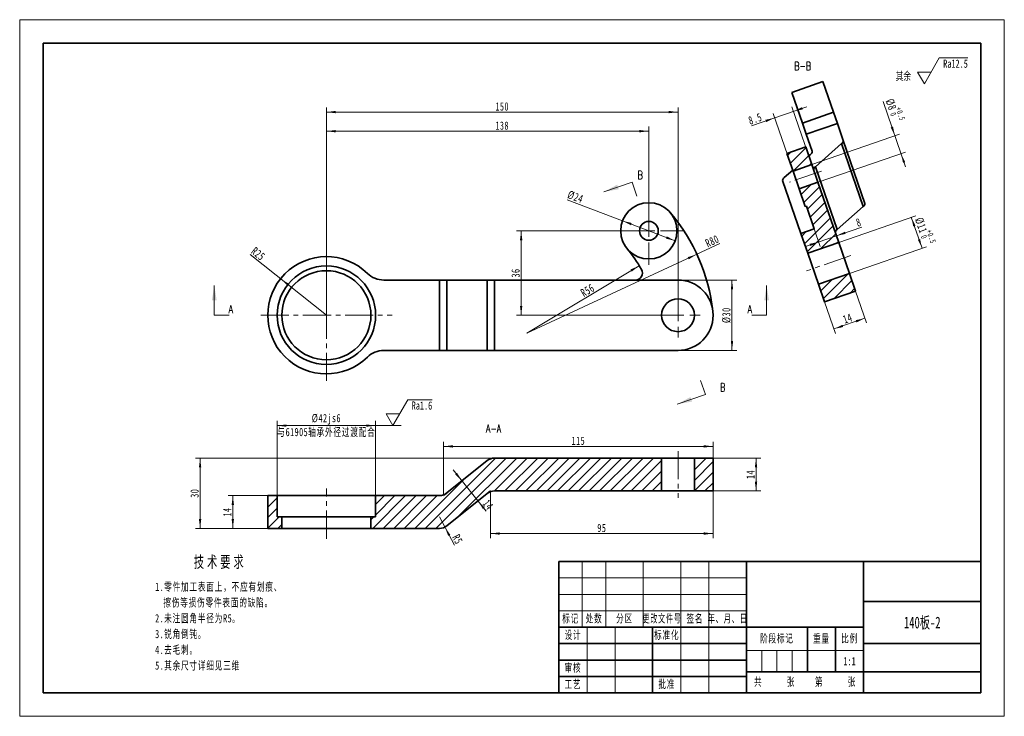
# Model space of a CAD drawing. Header units: millimetres. Extents: x -210 to 210, y -148 to 148.
import ezdxf
from ezdxf.enums import TextEntityAlignment as Align

# ---------------------------------------------------------------- set-up
doc = ezdxf.new("R2010")
doc.units = ezdxf.units.MM
doc.set_wipeout_variables(frame=1)
doc.linetypes.add('点画线', pattern=[18, 12, -2, 2, -2])
doc.layers.get('0').update_dxf_attribs({"lineweight": 35})
for name, color, linetype, lineweight in [('10', 7, 'Continuous', 18), ('中心线层', 1, '点画线', 18), ('剖面线层', 4, 'Continuous', 18), ('尺寸线层', 3, 'Continuous', 18), ('粗实线层', 7, 'Continuous', 35), ('细实线层', 7, 'Continuous', 18)]:
    doc.layers.add(name, color=color, linetype=linetype, lineweight=lineweight)
doc.styles.add('SLDTEXTSTYLE1', font='txt.shx', dxfattribs={"width": 0.7, "bigfont": 'gbcbig.shx'})
doc.styles.add('TitleStyle', font='txt', dxfattribs={"width": 0.667})
doc.styles.add('标准', font='txt', dxfattribs={"width": 0.667})
doc.dimstyles.new('GB_尺寸', dxfattribs={"dimtxt": 3.5, "dimasz": 4, "dimexe": 2, "dimexo": 0, "dimtad": 1, "dimdsep": 46, "dimtxsty": '标准', "dimblk": '_CAXARROW', "dimcen": 0, "dimdle": 6, "dimazin": 2, "dimtfac": 0.707107, "dimtdec": 3, "dimtmove": 2, "dimatfit": 3, "dimfxl": 0, "dimfrac": 2, "dimtolj": 1, "dimtzin": 0, "dimarcsym": 0})

# ---------------------------------------------------------------- blocks, each defined once
blk = doc.blocks.new('$CAXA_FRAME_13B17AC1$')
at = {"layer": '粗实线层'}
for p, q in [((-200, 138.5), (-200, -138.5)), ((200, 138.5), (-200, 138.5)), ((200, -138.5), (200, 138.5)), ((-200, -138.5), (200, -138.5))]:
    blk.add_line(p, q, dxfattribs=at)
at = {"layer": '细实线层'}
for p, q in [((210, 148.5), (-210, 148.5)), ((-210, 148.5), (-210, -148.5)), ((210, -148.5), (210, 148.5)), ((-210, -148.5), (210, -148.5))]:
    blk.add_line(p, q, dxfattribs=at)
blk = doc.blocks.new('$CAXA_TITLE_151E506F$')
at = {"layer": '粗实线层'}
for p, q in [((0, 56), (-180, 56)), ((-180, 56), (-180, 0)), ((-100, 56), (-100, 0)), ((-50, 56), (-50, 0)), ((0, 0), (0, 56)), ((0, 39), (-50, 39)), ((-50, 28), (-180, 28)), ((-140, 28), (-140, 0)), ((-74, 28), (-74, 9)), ((-62, 28), (-62, 9)), ((-100, 21), (-180, 21)), ((0, 21), (-50, 21)), ((-100, 14), (-180, 14)), ((0, 9), (-100, 9)), ((-100, 7), (-180, 7)), ((0, 0), (-180, 0))]:
    blk.add_line(p, q, dxfattribs=at)
at = {"layer": '细实线层'}
for p, q in [((-170, 56), (-170, 28)), ((-160, 56), (-160, 28)), ((-144, 56), (-144, 28)), ((-128, 56), (-128, 0)), ((-116, 56), (-116, 0)), ((-100, 49), (-180, 49)), ((-100, 42), (-180, 42)), ((-100, 35), (-180, 35)), ((-168, 28), (-168, 0)), ((-156, 28), (-156, 0)), ((-50, 18), (-100, 18)), ((-93.5, 18), (-93.5, 9)), ((-87, 18), (-87, 9)), ((-80.5, 18), (-80.5, 9))]:
    blk.add_line(p, q, dxfattribs=at)
at = {"layer": '尺寸线层', "char_height": 3.5, "attachment_point": 5, "line_spacing_factor": 1.369753, "style": '标准'}
for s, insert, width in [('\\T1.1;标记', (-175, 31.5), 18), ('\\T1.1;处数', (-165, 31.5), 18), ('\\T1.1;分区', (-152, 31.5), 30), ('\\T1.1;{\\W0.618357;更改文件号}', (-136, 31.5), 30), ('\\T1.1;签名', (-122, 31.5), 22), ('\\T1.1;{\\W0.634692;年、月、日}', (-108, 31.5), 30), ('\\T1.1;设计', (-174, 24.5), 22), ('\\T1.1;标准化', (-134, 24.5), 22), ('\\T1.1;阶段标记', (-87, 23), 50), ('\\T1.1;重量', (-68, 23), 22), ('\\T1.1;比例', (-56, 23), 22), ('\\T1.1;审核', (-174, 10.5), 22), ('\\T1.1;工艺', (-174, 3.5), 22), ('\\T1.1;批准', (-134, 3.5), 22), ('\\T1.1;共', (-95, 4.5), 8), ('\\T1.1;张', (-81, 4.5), 8), ('\\T1.1;第', (-69, 4.5), 8), ('\\T1.1;张', (-55, 4.5), 8)]:
    blk.add_mtext(s, dxfattribs=dict(at, insert=insert, width=width))
at = {"layer": '尺寸线层', "style": '标准'}
for tag, height, width, p in [('标记C', 3.54, 0.667, (-175, 52.5)), ('处数C', 3.54, 0.667, (-165, 52.5)), ('分区C', 3.54, 0.667, (-152, 52.5)), ('更改文件号C', 3.54, 0.512156, (-136, 52.5)), ('更改签名C', 3.54, 0.459969, (-122, 52.5)), ('更改日期C', 3.54, 0.62723, (-108, 52.5)), ('单位名称', 5.05, 0.667, (-25, 47.5)), ('标记B', 3.54, 0.667, (-175, 45.5)), ('处数B', 3.54, 0.667, (-165, 45.5)), ('分区B', 3.54, 0.667, (-152, 45.5)), ('更改文件号B', 3.54, 0.512156, (-136, 45.5)), ('更改签名B', 3.54, 0.459969, (-122, 45.5)), ('更改日期B', 3.54, 0.62723, (-108, 45.5)), ('材料名称', 5.05, 0.667, (-75, 42)), ('标记A', 3.54, 0.667, (-175, 38.5)), ('处数A', 3.54, 0.667, (-165, 38.5)), ('分区A', 3.54, 0.667, (-152, 38.5)), ('更改文件号A', 3.54, 0.512156, (-136, 38.5)), ('更改签名A', 3.54, 0.459969, (-122, 38.5)), ('更改日期A', 3.54, 0.62723, (-108, 38.5)), ('图纸名称', 5.05, 0.667, (-25, 30)), ('设计', 3.54, 0.667, (-162, 24.5)), ('设计日期', 3.54, 0.667, (-148, 24.5)), ('标准化', 3.54, 0.667, (-122, 24.5)), ('标准化日期', 3.54, 0.569556, (-108, 24.5)), ('图纸编号', 5.05, 0.667, (-25, 15)), ('审核', 3.54, 0.667, (-162, 10.5)), ('审核日期', 3.54, 0.667, (-148, 10.5)), ('阶段标记S', 3.54, 0.229984, (-96.75, 13.5)), ('阶段标记A', 3.54, 0.229984, (-90.25, 13.5)), ('阶段标记B', 3.54, 0.229984, (-83.75, 13.5)), ('阶段标记C', 3.54, 0.229984, (-77.25, 13.5)), ('重量', 3.54, 0.667, (-68, 13.5)), ('图纸比例', 3.54, 0.524733, (-56, 13.5)), ('工艺', 3.54, 0.667, (-162, 3.5)), ('工艺日期', 3.54, 0.667, (-148, 3.5)), ('批准', 3.54, 0.667, (-122, 3.5)), ('批准日期', 3.54, 0.667, (-108, 3.5)), ('页数', 3.54, 0.667, (-88, 4.5)), ('页码', 3.54, 0.667, (-62, 4.5)), ('投影符号', 3.54, 0.667, (-25, 4.5))]:
    blk.add_attdef(tag, text='', height=height, dxfattribs=dict(at, width=width)).set_placement(p, align=Align.MIDDLE_CENTER)
blk = doc.blocks.new('*X4')
at = {"layer": '尺寸线层', "color": 0, "linetype": 'ByBlock', "lineweight": -2, "line_spacing_factor": 1.15057}
for s, insert, char_height, width, attachment_point, style in [('\\T1.3;技术要求', (27.79, 0), 5, 114.1797, 2, 'TitleStyle'), ('\\T1.1;\\pxi-1,l1;1.零件加工表面上，不应有划痕、擦伤等损伤零件表面的缺陷。\\P2.未注圆角半径为R5。\\P3.锐角倒钝。\\P4.去毛刺。\\P5.其余尺寸详细见三维\\P', (0, -11.39), 3.5, 57.0899, 1, '标准')]:
    blk.add_mtext(s, dxfattribs=dict(at, insert=insert, char_height=char_height, width=width, attachment_point=attachment_point, style=style))
blk = doc.blocks.new('SW_CENTERMARKSYMBOL_0_10')
at = {"layer": '10', "color": 0}
for p, q in [((0, 5), (0, 9.5)), ((-5, 0), (-9.5, 0)), ((0, 0), (-2.5, 0)), ((0, 0), (0, 2.5)), ((0, 0), (0, -2.5)), ((0, 0), (2.5, 0)), ((5, 0), (9.5, 0)), ((0, -5), (0, -9.5))]:
    blk.add_line(p, q, dxfattribs=at)
blk = doc.blocks.new('SW_CENTERMARKSYMBOL_3')
at = {"layer": '10', "color": 0}
for p, q in [((0, 5), (0, 14.5)), ((-5, 0), (-14.5, 0)), ((0, 0), (-2.5, 0)), ((0, 0), (0, 2.5)), ((0, 0), (0, -2.5)), ((0, 0), (2.5, 0)), ((5, 0), (14.5, 0)), ((0, -5), (0, -14.5))]:
    blk.add_line(p, q, dxfattribs=at)
blk = doc.blocks.new('*X7')
at = {"layer": '尺寸线层', "linetype": 'Continuous'}
for points in [[(104.1, -38.41), (103.6, -42.41), (104.6, -42.41)], [(104.1, -52.41), (103.6, -48.41), (104.6, -48.41)]]:
    blk.add_hatch(color=0, dxfattribs=at).paths.add_polyline_path(points, flags=0)
at = {"layer": '尺寸线层', "color": 0, "linetype": 'Continuous'}
for p, q in [((85.81, -38.41), (106.1, -38.41)), ((104.1, -52.41), (104.1, -38.41)), ((85.81, -52.41), (106.1, -52.41))]:
    blk.add_line(p, q, dxfattribs=at)
at = {"layer": '尺寸线层', "color": 0, "insert": (101.73, -45.41), "char_height": 3.5, "width": 7, "attachment_point": 5, "rotation": 90, "line_spacing_factor": 1.15057, "style": '标准'}
blk.add_mtext('\\T1.1;14', dxfattribs=at)
blk = doc.blocks.new('_CAXARROW')
blk.add_hatch(color=0).paths.add_polyline_path([(0, 0), (-1, 0.125), (-1, -0.125)], flags=0)
blk = doc.blocks.new('*X8')
at = {"layer": '尺寸线层', "linetype": 'Continuous'}
for points in [[(-21.35, -48.14), (-23.46, -44.7), (-24.24, -45.33)], [(-14.52, -56.67), (-11.63, -59.49), (-12.41, -60.11)]]:
    blk.add_hatch(color=0, dxfattribs=at).paths.add_polyline_path(points, flags=0)
at = {"layer": '尺寸线层', "color": 0, "linetype": 'Continuous'}
for p, q in [((-25.1, -43.45), (-11.09, -60.97)), ((-24.43, -50.6), (-19.79, -46.89)), ((-15.94, -57.81), (-12.96, -55.42))]:
    blk.add_line(p, q, dxfattribs=at)
at = {"layer": '尺寸线层', "color": 0, "insert": (-10.18, -58.31), "char_height": 3.5, "width": 7, "attachment_point": 5, "rotation": 308.6598, "line_spacing_factor": 1.15057, "style": '标准'}
blk.add_mtext('\\T1.1;14', dxfattribs=at)
blk = doc.blocks.new('*X9')
at = {"layer": '尺寸线层', "linetype": 'Continuous'}
for points in [[(-119.09, -54.41), (-119.59, -58.41), (-118.59, -58.41)], [(-119.09, -68.41), (-119.59, -64.41), (-118.59, -64.41)]]:
    blk.add_hatch(color=0, dxfattribs=at).paths.add_polyline_path(points, flags=0)
at = {"layer": '尺寸线层', "color": 0, "linetype": 'Continuous'}
for p, q in [((-104.19, -54.41), (-121.09, -54.41)), ((-119.09, -68.41), (-119.09, -54.41)), ((-104.19, -68.41), (-121.09, -68.41))]:
    blk.add_line(p, q, dxfattribs=at)
at = {"layer": '尺寸线层', "color": 0, "insert": (-121.46, -61.41), "char_height": 3.5, "width": 7, "attachment_point": 5, "rotation": 90, "line_spacing_factor": 1.15057, "style": '标准'}
blk.add_mtext('\\T1.1;14', dxfattribs=at)
blk = doc.blocks.new('*X10')
at = {"layer": '尺寸线层', "linetype": 'Continuous'}
blk.add_hatch(color=0, dxfattribs=at).paths.add_polyline_path([(-98.73, 38.08), (-95.29, 35.97), (-95.92, 35.19)], flags=0)
at = {"layer": '尺寸线层', "color": 0, "linetype": 'Continuous'}
blk.add_line((-111.69, 48.41), (-79.19, 22.49), dxfattribs=at)
at = {"layer": '尺寸线层', "color": 0, "linetype": 'Continuous', "insert": (-108.25, 48.68), "char_height": 3.5, "width": 9.4541, "attachment_point": 5, "rotation": 321.433, "line_spacing_factor": 1.15057, "style": '标准'}
blk.add_mtext('\\T1.1;R25', dxfattribs=at)
blk = doc.blocks.new('*X11')
at = {"layer": '尺寸线层', "linetype": 'Continuous'}
for points in [[(93.84, 37.49), (94.34, 33.49), (93.34, 33.49)], [(93.84, 7.49), (94.34, 11.49), (93.34, 11.49)]]:
    blk.add_hatch(color=0, dxfattribs=at).paths.add_polyline_path(points, flags=0)
at = {"layer": '尺寸线层', "color": 0, "linetype": 'Continuous'}
for p, q in [((70.81, 37.49), (95.84, 37.49)), ((93.84, 37.49), (93.84, 7.49)), ((70.81, 7.49), (95.84, 7.49))]:
    blk.add_line(p, q, dxfattribs=at)
at = {"layer": '尺寸线层', "color": 0, "insert": (91.48, 22.49), "char_height": 3.5, "width": 11.7255, "attachment_point": 5, "rotation": 90, "line_spacing_factor": 1.15057, "style": '标准'}
blk.add_mtext('\\T1.1;%%C30', dxfattribs=at)
blk = doc.blocks.new('*X12')
at = {"layer": '尺寸线层', "linetype": 'Continuous'}
for points in [[(-100.19, -24.56), (-96.19, -24.06), (-96.19, -25.06)], [(-58.19, -24.56), (-62.19, -24.06), (-62.19, -25.06)]]:
    blk.add_hatch(color=0, dxfattribs=at).paths.add_polyline_path(points, flags=0)
at = {"layer": '尺寸线层', "color": 0, "linetype": 'Continuous'}
for p, q in [((-100.19, -54.41), (-100.19, -22.56)), ((-100.19, -24.56), (-58.19, -24.56)), ((-58.19, -54.41), (-58.19, -22.56))]:
    blk.add_line(p, q, dxfattribs=at)
at = {"layer": '尺寸线层', "color": 0, "char_height": 3.5, "attachment_point": 5, "line_spacing_factor": 1.15057, "style": '标准'}
for s, insert, width in [('\\T1.1;%%C42js6', (-79.19, -21.88), 22.1841), ('\\T1.1;与61905轴承外径过渡配合', (-79.19, -27.5), 77.6417)]:
    blk.add_mtext(s, dxfattribs=dict(at, insert=insert, width=width))
blk = doc.blocks.new('*X13')
at = {"layer": '尺寸线层', "linetype": 'Continuous'}
for points in [[(-9.19, -70.58), (-5.19, -70.08), (-5.19, -71.08)], [(85.81, -70.58), (81.81, -70.08), (81.81, -71.08)]]:
    blk.add_hatch(color=0, dxfattribs=at).paths.add_polyline_path(points, flags=0)
at = {"layer": '尺寸线层', "color": 0, "linetype": 'Continuous'}
for p, q in [((-9.19, -52.41), (-9.19, -72.58)), ((85.81, -52.41), (85.81, -72.58)), ((-9.19, -70.58), (85.81, -70.58))]:
    blk.add_line(p, q, dxfattribs=at)
at = {"layer": '尺寸线层', "color": 0, "insert": (38.31, -68.23), "char_height": 3.5, "width": 7, "attachment_point": 5, "line_spacing_factor": 1.15057, "style": '标准'}
blk.add_mtext('\\T1.1;95', dxfattribs=at)
blk = doc.blocks.new('*X14')
at = {"layer": '尺寸线层', "linetype": 'Continuous'}
for points in [[(-29.19, -33.42), (-25.19, -33.92), (-25.19, -32.92)], [(85.81, -33.42), (81.81, -33.92), (81.81, -32.92)]]:
    blk.add_hatch(color=0, dxfattribs=at).paths.add_polyline_path(points, flags=0)
at = {"layer": '尺寸线层', "color": 0, "linetype": 'Continuous'}
for p, q in [((-29.19, -54.41), (-29.19, -31.42)), ((85.81, -33.42), (-29.19, -33.42)), ((85.81, -38.41), (85.81, -31.42))]:
    blk.add_line(p, q, dxfattribs=at)
at = {"layer": '尺寸线层', "color": 0, "insert": (28.31, -31.05), "char_height": 3.5, "width": 9.0755, "attachment_point": 5, "line_spacing_factor": 1.15057, "style": '标准'}
blk.add_mtext('\\T1.1;115', dxfattribs=at)
blk = doc.blocks.new('*X15')
at = {"layer": '尺寸线层', "linetype": 'Continuous'}
blk.add_hatch(color=0, dxfattribs=at).paths.add_polyline_path([(-28.62, -67.84), (-27.2, -71.61), (-26.31, -71.14)], flags=0)
at = {"layer": '尺寸线层', "color": 0, "linetype": 'Continuous'}
blk.add_line((-24.57, -75.53), (-30.94, -63.41), dxfattribs=at)
at = {"layer": '尺寸线层', "color": 0, "linetype": 'Continuous', "insert": (-23.25, -73.03), "char_height": 3.5, "width": 7, "attachment_point": 5, "rotation": 297.7079, "line_spacing_factor": 1.15057, "style": '标准'}
blk.add_mtext('\\T1.1;R5', dxfattribs=at)
blk = doc.blocks.new('*X16')
at = {"layer": '尺寸线层', "linetype": 'Continuous'}
for points in [[(-133.04, -38.41), (-133.54, -42.41), (-132.54, -42.41)], [(-133.04, -68.41), (-133.54, -64.41), (-132.54, -64.41)]]:
    blk.add_hatch(color=0, dxfattribs=at).paths.add_polyline_path(points, flags=0)
at = {"layer": '尺寸线层', "color": 0, "linetype": 'Continuous'}
for p, q in [((85.81, -38.41), (-135.04, -38.41)), ((-133.04, -68.41), (-133.04, -38.41)), ((-30.94, -68.41), (-135.04, -68.41))]:
    blk.add_line(p, q, dxfattribs=at)
at = {"layer": '尺寸线层', "color": 0, "insert": (-135.39, -53.41), "char_height": 3.5, "width": 7, "attachment_point": 5, "rotation": 90, "line_spacing_factor": 1.15057, "style": '标准'}
blk.add_mtext('\\T1.1;30', dxfattribs=at)
blk = doc.blocks.new('*X17')
at = {"layer": '尺寸线层', "linetype": 'Continuous'}
blk.add_hatch(color=0, dxfattribs=at).paths.add_polyline_path([(78.83, 48.49), (75.42, 46.35), (75, 47.26)], flags=0)
at = {"layer": '尺寸线层', "color": 0, "linetype": 'Continuous'}
blk.add_line((88.68, 53.06), (6.27, 14.81), dxfattribs=at)
at = {"layer": '尺寸线层', "color": 0, "linetype": 'Continuous', "insert": (85.39, 54.13), "char_height": 3.5, "width": 9.6812, "attachment_point": 5, "rotation": 24.8974, "line_spacing_factor": 1.15057, "style": '标准'}
blk.add_mtext('\\T1.1;R80', dxfattribs=at)
blk = doc.blocks.new('*X18')
at = {"layer": '尺寸线层', "linetype": 'Continuous'}
blk.add_hatch(color=0, dxfattribs=at).paths.add_polyline_path([(54.29, 43.62), (51.12, 41.13), (50.6, 41.99)], flags=0)
at = {"layer": '尺寸线层', "color": 0, "linetype": 'Continuous'}
blk.add_line((54.29, 43.62), (6.27, 14.81), dxfattribs=at)
at = {"layer": '尺寸线层', "color": 0, "linetype": 'Continuous', "insert": (32.24, 33.13), "char_height": 3.5, "width": 9.4793, "attachment_point": 5, "rotation": 30.9639, "line_spacing_factor": 1.15057, "style": '标准'}
blk.add_mtext('\\T1.1;R56', dxfattribs=at)
blk = doc.blocks.new('*X19')
at = {"layer": '尺寸线层', "linetype": 'Continuous'}
for points in [[(47.17, 62.76), (51.08, 61.81), (50.73, 60.87)], [(69.6, 54.22), (66.04, 56.11), (65.68, 55.18)]]:
    blk.add_hatch(color=0, dxfattribs=at).paths.add_polyline_path(points, flags=0)
at = {"layer": '尺寸线层', "color": 0, "linetype": 'Continuous'}
blk.add_line((23.59, 71.74), (69.6, 54.22), dxfattribs=at)
at = {"layer": '尺寸线层', "color": 0, "insert": (27.05, 72.94), "char_height": 3.5, "width": 11.5236, "attachment_point": 5, "rotation": 339.1543, "line_spacing_factor": 1.15057, "style": '标准'}
blk.add_mtext('\\T1.1;%%C24', dxfattribs=at)
blk = doc.blocks.new('*X20')
at = {"layer": '尺寸线层', "linetype": 'Continuous'}
for points in [[(3.91, 58.49), (4.41, 54.49), (3.41, 54.49)], [(3.91, 22.49), (4.41, 26.49), (3.41, 26.49)]]:
    blk.add_hatch(color=0, dxfattribs=at).paths.add_polyline_path(points, flags=0)
at = {"layer": '尺寸线层', "color": 0, "linetype": 'Continuous'}
for p, q in [((58.38, 58.49), (1.91, 58.49)), ((3.91, 58.49), (3.91, 22.49)), ((70.81, 22.49), (1.91, 22.49))]:
    blk.add_line(p, q, dxfattribs=at)
at = {"layer": '尺寸线层', "color": 0, "insert": (1.55, 40.49), "char_height": 3.5, "width": 7, "attachment_point": 5, "rotation": 90, "line_spacing_factor": 1.15057, "style": '标准'}
blk.add_mtext('\\T1.1;36', dxfattribs=at)
blk = doc.blocks.new('*X22')
at = {"layer": '尺寸线层', "color": 0, "char_height": 3.5, "attachment_point": 1, "rotation": 289.0515, "line_spacing_factor": 1.15057, "style": '标准'}
for s, insert, width in [('\\T1.1;%%C8', (162.64, 115.21), 38.792), ('\\T1.1;{\\H0.707107x;+0.5}', (165.94, 111.58), 19.6447), ('\\T1.1;{\\H0.707107x;0}', (163.61, 109.26), 19.6447)]:
    blk.add_mtext(s, dxfattribs=dict(at, insert=insert, width=width))
blk = doc.blocks.new('*X21')
at = {"layer": '尺寸线层', "linetype": 'Continuous'}
for points in [[(163.35, 98.97), (161.57, 102.59), (162.52, 102.92)], [(165.96, 91.41), (166.8, 87.47), (167.74, 87.79)]]:
    blk.add_hatch(color=0, dxfattribs=at).paths.add_polyline_path(points, flags=0)
at = {"layer": '尺寸线层', "color": 0, "linetype": 'Continuous'}
for p, q in [((167.92, 85.74), (158.3, 113.6)), ((127.92, 86.74), (165.24, 99.63)), ((130.53, 79.17), (167.85, 92.06))]:
    blk.add_line(p, q, dxfattribs=at)
at = {"layer": '尺寸线层', "color": 0}
blk.add_blockref('*X22', (0, 0), dxfattribs=at)
blk = doc.blocks.new('*X24')
at = {"layer": '尺寸线层', "color": 0, "char_height": 3.5, "attachment_point": 1, "rotation": 289.0515, "line_spacing_factor": 1.15057, "style": '标准'}
for s, insert, width in [('\\T1.1;%%C11', (175.13, 64.59), 45.8989), ('\\T1.1;{\\H0.707107x;0}', (176.68, 56.95), 19.6447), ('\\T1.1;{\\H0.707107x;+0.5}', (179.01, 59.27), 19.6447)]:
    blk.add_mtext(s, dxfattribs=dict(at, insert=insert, width=width))
blk = doc.blocks.new('*X23')
at = {"layer": '尺寸线层', "linetype": 'Continuous'}
for points in [[(170.34, 64.27), (172.12, 60.65), (171.18, 60.32)], [(174.91, 51.04), (174.08, 54.98), (173.14, 54.65)]]:
    blk.add_hatch(color=0, dxfattribs=at).paths.add_polyline_path(points, flags=0)
at = {"layer": '尺寸线层', "color": 0, "linetype": 'Continuous'}
for p, q in [((139.37, 53.57), (172.23, 64.92)), ((170.34, 64.27), (174.91, 51.04)), ((143.94, 40.34), (176.8, 51.69))]:
    blk.add_line(p, q, dxfattribs=at)
at = {"layer": '尺寸线层', "color": 0}
blk.add_blockref('*X24', (0, 0), dxfattribs=at)
blk = doc.blocks.new('*X25')
at = {"layer": '尺寸线层', "linetype": 'Continuous'}
for points in [[(120.08, 109.42), (123.7, 111.2), (124.03, 110.25)], [(112.05, 106.65), (108.11, 105.81), (108.43, 104.87)]]:
    blk.add_hatch(color=0, dxfattribs=at).paths.add_polyline_path(points, flags=0)
at = {"layer": '尺寸线层', "color": 0, "linetype": 'Continuous'}
for p, q in [((102.13, 103.22), (125.75, 111.38)), ((129.22, 82.96), (119.43, 111.31)), ((121.19, 80.18), (111.4, 108.54))]:
    blk.add_line(p, q, dxfattribs=at)
at = {"layer": '尺寸线层', "color": 0, "insert": (103.72, 106.26), "char_height": 3.5, "width": 9.1765, "attachment_point": 5, "rotation": 19.0515, "line_spacing_factor": 1.15057, "style": '标准'}
blk.add_mtext('\\T1.1;8.5', dxfattribs=at)
blk = doc.blocks.new('*X26')
at = {"layer": '尺寸线层', "linetype": 'Continuous'}
for points in [[(150.55, 21.21), (146.6, 20.38), (146.93, 19.43)], [(137.31, 16.64), (140.93, 18.42), (141.26, 17.47)]]:
    blk.add_hatch(color=0, dxfattribs=at).paths.add_polyline_path(points, flags=0)
at = {"layer": '尺寸线层', "color": 0, "linetype": 'Continuous'}
for p, q in [((146.55, 32.78), (151.2, 19.32)), ((133.32, 28.21), (137.96, 14.75)), ((137.31, 16.64), (150.55, 21.21))]:
    blk.add_line(p, q, dxfattribs=at)
at = {"layer": '尺寸线层', "color": 0, "insert": (143.16, 21.16), "char_height": 3.5, "width": 7, "attachment_point": 5, "rotation": 19.0515, "line_spacing_factor": 1.15057, "style": '标准'}
blk.add_mtext('\\T1.1;14', dxfattribs=at)
blk = doc.blocks.new('*X27')
at = {"layer": '尺寸线层', "linetype": 'Continuous'}
for points in [[(138.41, 56.36), (142.35, 57.2), (142.02, 58.14)], [(130.84, 53.75), (127.23, 51.97), (126.9, 52.92)]]:
    blk.add_hatch(color=0, dxfattribs=at).paths.add_polyline_path(points, flags=0)
at = {"layer": '尺寸线层', "color": 0, "linetype": 'Continuous'}
for p, q in [((149.24, 60.11), (125.17, 51.79)), ((128.91, 59.34), (131.5, 51.86)), ((136.48, 61.94), (139.06, 54.47))]:
    blk.add_line(p, q, dxfattribs=at)
at = {"layer": '尺寸线层', "color": 0, "insert": (147.85, 62.11), "char_height": 3.5, "width": 7, "attachment_point": 5, "rotation": 19.0515, "line_spacing_factor": 1.15057, "style": '标准'}
blk.add_mtext('\\T1.1;8', dxfattribs=at)
blk = doc.blocks.new('*X28')
at = {"layer": '尺寸线层', "linetype": 'Continuous'}
for points in [[(-79.19, 109.12), (-75.19, 109.62), (-75.19, 108.62)], [(70.81, 109.12), (66.81, 109.62), (66.81, 108.62)]]:
    blk.add_hatch(color=0, dxfattribs=at).paths.add_polyline_path(points, flags=0)
at = {"layer": '尺寸线层', "color": 0, "linetype": 'Continuous'}
for p, q in [((-79.19, 22.49), (-79.19, 111.12)), ((70.81, 22.49), (70.81, 111.12)), ((-79.19, 109.12), (70.81, 109.12))]:
    blk.add_line(p, q, dxfattribs=at)
at = {"layer": '尺寸线层', "color": 0, "insert": (-4.19, 111.48), "char_height": 3.5, "width": 9.3027, "attachment_point": 5, "line_spacing_factor": 1.15057, "style": '标准'}
blk.add_mtext('\\T1.1;150', dxfattribs=at)
blk = doc.blocks.new('*X29')
at = {"layer": '尺寸线层', "linetype": 'Continuous'}
for points in [[(-79.19, 100.96), (-75.19, 100.46), (-75.19, 101.46)], [(58.38, 100.96), (54.38, 100.46), (54.38, 101.46)]]:
    blk.add_hatch(color=0, dxfattribs=at).paths.add_polyline_path(points, flags=0)
at = {"layer": '尺寸线层', "color": 0, "linetype": 'Continuous'}
for p, q in [((-79.19, 22.49), (-79.19, 102.96)), ((58.38, 100.96), (-79.19, 100.96)), ((58.38, 58.49), (58.38, 102.96))]:
    blk.add_line(p, q, dxfattribs=at)
at = {"layer": '尺寸线层', "color": 0, "insert": (-4.19, 103.33), "char_height": 3.5, "width": 9.0755, "attachment_point": 5, "line_spacing_factor": 1.15057, "style": '标准'}
blk.add_mtext('\\T1.1;138', dxfattribs=at)
blk = doc.blocks.new('*X30')
at = {"layer": '尺寸线层', "color": 0, "linetype": 'Continuous'}
for p, q in [((0, 0), (6.35, 11)), ((6.35, 11), (16.77, 11)), ((0, 0), (-2.89, 5)), ((-2.89, 5), (2.89, 5))]:
    blk.add_line(p, q, dxfattribs=at)
at = {"layer": '尺寸线层', "color": 0, "linetype": 'Continuous', "lineweight": -2}
blk.add_line((-7.37, 0), (3.5, 0), dxfattribs=at)
at = {"layer": '尺寸线层', "color": 0, "style": '标准', "width": 0.667}
blk.add_text('Ra1.6', height=3.5, dxfattribs=at).set_placement((12.4, 8.56), align=Align.MIDDLE_CENTER)
blk = doc.blocks.new('*X31')
at = {"layer": '尺寸线层', "color": 0, "linetype": 'Continuous'}
for p, q in [((0, 0), (6.35, 11)), ((6.35, 11), (18.57, 11)), ((0, 0), (-2.89, 5)), ((-2.89, 5), (2.89, 5))]:
    blk.add_line(p, q, dxfattribs=at)
at = {"layer": '尺寸线层', "color": 0, "style": '标准', "width": 0.667}
blk.add_text('Ra12.5', height=3.5, dxfattribs=at).set_placement((13.3, 8.56), align=Align.MIDDLE_CENTER)
blk.add_text('其余', height=3.5, dxfattribs=at).set_placement((-5.69, 3.25), align=Align.MIDDLE_RIGHT)

msp = doc.modelspace()

# ---------------------------------------------------------------- hatches: boundary and pattern name
at = {"layer": '剖面线层'}
h = msp.add_hatch(dxfattribs=at)
h.set_pattern_fill('ANSI31', color=256, style=0, pattern_type=0)
h.paths.add_polyline_path([(119.883, 83.962), (127.917, 86.736), (125.306, 94.298), (117.271, 91.524)], flags=0)
h = msp.add_hatch(dxfattribs=at)
h.set_pattern_fill('ANSI31', color=256, style=0, pattern_type=0)
h.paths.add_polyline_path([(125.578, 69.001), (128.913, 59.344), (123.242, 57.386), (126.137, 49.002), (139.37, 53.572), (130.528, 79.174), (122.494, 76.4), (125.105, 68.838)], flags=0)
h = msp.add_hatch(dxfattribs=at)
h.set_pattern_fill('ANSI31', color=256, style=0, pattern_type=0)
h.paths.add_polyline_path([(130.706, 35.769), (133.318, 28.207), (146.551, 32.777), (143.94, 40.339)], flags=0)
h = msp.add_hatch(dxfattribs=at)
h.set_pattern_fill('ANSI31', color=256, style=0, pattern_type=0)
edge = h.paths.add_edge_path(flags=0)
edge.add_line((-58.187, -63.409), (-60.187, -63.409))
edge.add_line((-60.187, -63.409), (-60.187, -68.409))
edge.add_line((-60.187, -68.409), (-30.941, -68.409))
edge.add_arc((-30.941, -63.409), 5, 270, 308.65981)
edge.add_line((-27.817, -67.313), (-10.556, -53.505))
edge.add_arc((-7.433, -57.409), 5, 90, 128.65981, ccw=False)
edge.add_line((-7.433, -52.409), (63.813, -52.409))
edge.add_line((63.813, -52.409), (63.813, -38.409))
edge.add_line((63.813, -38.409), (-7.433, -38.409))
edge.add_arc((-7.433, -43.409), 5, 90, 128.65981)
edge.add_line((-10.556, -39.505), (-27.817, -53.313))
edge.add_arc((-30.941, -49.409), 5, 270, 308.65981, ccw=False)
edge.add_line((-30.941, -54.409), (-58.187, -54.409))
edge.add_line((-58.187, -54.409), (-58.187, -63.409))
h = msp.add_hatch(dxfattribs=at)
h.set_pattern_fill('ANSI31', color=256, style=0, pattern_type=0)
h.paths.add_polyline_path([(85.813, -38.409), (77.813, -38.409), (77.813, -52.409), (85.813, -52.409)], flags=0)
h = msp.add_hatch(dxfattribs=at)
h.set_pattern_fill('ANSI31', color=256, style=0, pattern_type=0)
h.paths.add_polyline_path([(-104.187, -54.409), (-104.187, -68.409), (-98.187, -68.409), (-98.187, -63.409), (-100.187, -63.409), (-100.187, -54.409)], flags=0)
at = {"layer": '尺寸线层'}
for points in [[(39.208, 75.106), (45.541, 76.218), (44.878, 78.139)], [(-126.987, 35.191), (-128.003, 28.841), (-125.971, 28.841)], [(108.613, 35.191), (107.597, 28.841), (109.629, 28.841)], [(70.467, -15.414), (76.801, -14.302), (76.138, -12.381)]]:
    msp.add_hatch(color=256, dxfattribs=at).paths.add_polyline_path(points, flags=0)

# ---------------------------------------------------------------- linework, layer by layer
at = {"layer": '中心线层'}
for p, q in [((132.058, 83.935), (118.353, 79.202)), ((-79.187, -5.509), (-79.187, 50.491)), ((144.49, 47.935), (125.586, 41.406)), ((-107.187, 22.491), (-51.187, 22.491)), ((70.813, -35.409), (70.813, -55.409)), ((-79.187, -72.824), (-79.187, -51.409))]:
    msp.add_line(p, q, dxfattribs=at)
at = {"layer": '尺寸线层'}
for p, q in [((51.212, 79.251), (39.208, 75.106)), ((51.212, 79.251), (53.285, 73.249)), ((-126.987, 22.491), (-126.987, 35.191)), ((108.613, 22.491), (108.613, 35.191)), ((-126.987, 22.491), (-120.637, 22.491)), ((108.613, 22.491), (102.263, 22.491)), ((82.472, -11.269), (80.399, -5.266)), ((82.472, -11.269), (70.467, -15.414))]:
    msp.add_line(p, q, dxfattribs=at)
at = {"layer": '粗实线层'}
for p, q in [((132.636, 122.089), (119.402, 117.52)), ((137.151, 109.015), (132.636, 122.089)), ((123.917, 104.445), (119.402, 117.52)), ((123.917, 104.445), (137.151, 109.015)), ((137.151, 109.015), (138.778, 104.303)), ((125.545, 99.733), (123.917, 104.445)), ((138.778, 104.303), (125.545, 99.733)), ((138.778, 104.303), (141.308, 96.975)), ((125.545, 99.733), (128.075, 92.405)), ((141.308, 96.975), (150.565, 70.171)), ((117.271, 91.524), (125.306, 94.298)), ((127.917, 86.736), (125.306, 94.298)), ((129.392, 85.82), (140.606, 95.653)), ((149.862, 68.85), (140.606, 95.653)), ((119.883, 83.962), (117.271, 91.524)), ((127.372, 91.084), (126.638, 90.44)), ((119.736, 84.387), (116.159, 81.251)), ((119.883, 83.962), (127.917, 86.736)), ((130.528, 79.174), (127.917, 86.736)), ((129.392, 85.82), (138.649, 59.017)), ((123.242, 57.386), (115.456, 79.929)), ((119.883, 83.962), (122.494, 76.4)), ((130.528, 79.174), (122.494, 76.4)), ((125.105, 68.838), (122.494, 76.4)), ((139.37, 53.572), (130.528, 79.174)), ((125.578, 69.001), (125.105, 68.838)), ((125.578, 69.001), (128.913, 59.344)), ((149.862, 68.85), (138.649, 59.017)), ((128.913, 59.344), (123.242, 57.386)), ((126.137, 49.002), (123.242, 57.386)), ((139.37, 53.572), (126.137, 49.002)), ((139.37, 53.572), (143.94, 40.339)), ((126.137, 49.002), (130.706, 35.769)), ((130.706, 35.769), (143.94, 40.339)), ((146.551, 32.777), (143.94, 40.339)), ((-54.692, 37.491), (-30.941, 37.491)), ((-30.941, 7.491), (-30.941, 37.491)), ((-30.941, 37.491), (-27.817, 37.491)), ((-27.817, 37.491), (-27.817, 7.491)), ((-27.817, 37.491), (-10.556, 37.491)), ((-10.556, 7.491), (-10.556, 37.491)), ((-10.556, 37.491), (-7.433, 37.491)), ((-7.433, 37.491), (-7.433, 7.491)), ((70.813, 37.491), (-7.433, 37.491)), ((133.318, 28.207), (130.706, 35.769)), ((133.318, 28.207), (146.551, 32.777)), ((-30.941, 7.491), (-54.692, 7.491)), ((-27.817, 7.491), (-30.941, 7.491)), ((-10.556, 7.491), (-27.817, 7.491)), ((-7.433, 7.491), (-10.556, 7.491)), ((-7.433, 7.491), (70.813, 7.491)), ((-29.187, -54.409), (-10.556, -39.505)), ((-7.433, -38.409), (63.813, -38.409)), ((63.813, -38.409), (63.813, -52.409)), ((77.813, -38.409), (63.813, -38.409)), ((77.813, -52.409), (77.813, -38.409)), ((77.813, -38.409), (85.813, -38.409)), ((85.813, -52.409), (85.813, -38.409)), ((-104.187, -68.409), (-104.187, -54.409)), ((-100.187, -54.409), (-104.187, -54.409)), ((-100.187, -63.409), (-100.187, -54.409)), ((-58.187, -54.409), (-100.187, -54.409)), ((-58.187, -54.409), (-58.187, -63.409)), ((-30.941, -54.409), (-58.187, -54.409)), ((-9.187, -52.409), (-27.817, -67.313)), ((-7.433, -52.409), (63.813, -52.409)), ((77.813, -52.409), (63.813, -52.409)), ((77.813, -52.409), (85.813, -52.409)), ((-98.187, -63.409), (-100.187, -63.409)), ((-98.187, -63.409), (-60.187, -63.409)), ((-98.187, -68.409), (-98.187, -63.409)), ((-60.187, -63.409), (-60.187, -68.409)), ((-58.187, -63.409), (-60.187, -63.409)), ((-98.187, -68.409), (-104.187, -68.409)), ((-98.187, -68.409), (-60.187, -68.409)), ((-30.941, -68.409), (-60.187, -68.409))]:
    msp.add_line(p, q, dxfattribs=at)
for centre, radius in [((58.381, 58.491), 12), ((58.381, 58.491), 4), ((-79.187, 22.491), 21), ((-79.187, 22.491), 19), ((70.813, 22.491), 7)]:
    msp.add_circle(centre, radius, dxfattribs=at)
for centre, radius, start, end in [((139.877, 96.888), 1.434, 300.52522, 3.45696), ((126.644, 92.319), 1.434, 300.52522, 3.45696), ((130.121, 84.586), 1.434, 120.52522, 183.45696), ((116.887, 80.016), 1.434, 120.52522, 183.45696), ((149.134, 70.085), 1.434, 300.52522, 3.45696), ((6.269, 14.807), 80, 6.78941, 39.97226), ((139.377, 57.782), 1.434, 120.52522, 183.45696), ((6.269, 14.807), 56, 28.98693, 39.97226), ((-79.187, 22.491), 25, 45.58469, 314.41531), ((-54.692, 47.491), 10, 225.58469, 270), ((52.63, 40.491), 3, 270, 28.98693), ((70.813, 22.491), 15, 270, 90), ((-54.692, -2.509), 10, 90, 134.41531), ((-7.433, -43.409), 5, 90, 128.65981), ((-30.941, -49.409), 5, 270, 308.65981), ((-7.433, -57.409), 5, 90, 128.65981), ((-30.941, -63.409), 5, 270, 308.65981)]:
    msp.add_arc(centre, radius, start, end, dxfattribs=at)

# ---------------------------------------------------------------- block references
at = {"layer": '中心线层'}
for name, p in [('SW_CENTERMARKSYMBOL_3', (58.381, 58.491)), ('SW_CENTERMARKSYMBOL_0_10', (70.813, 22.491))]:
    msp.add_blockref(name, p, dxfattribs=at)
at = {"layer": '尺寸线层'}
msp.add_blockref('*X4', (-152.226, -80.144), dxfattribs=at)
at = {"layer": '粗实线层'}
msp.add_blockref('$CAXA_FRAME_13B17AC1$', (0, 0), dxfattribs=at)
ref = msp.add_blockref('$CAXA_TITLE_151E506F$', (200, -138.5), dxfattribs=at)
ref.add_attrib('图纸名称', '140板-2', dxfattribs={"layer": '尺寸线层', "height": 5, "style": '标准', "width": 0.667}).set_placement((175, -108.5), align=Align.MIDDLE_CENTER)
ref.add_attrib('图纸比例', '1:1', dxfattribs={"layer": '尺寸线层', "height": 3.5, "style": '标准', "width": 0.667}).set_placement((144, -125), align=Align.MIDDLE_CENTER)

# ---------------------------------------------------------------- texts
at = {"layer": '尺寸线层', "char_height": 3.5, "attachment_point": 2, "style": 'SLDTEXTSTYLE1'}
for s, insert, width in [('B-B', (123.986, 130.49), 9.1), ('B', (54.696, 84.025), 18.14173), ('A', (-119.937, 26.819), 2.8), ('A', (101.435, 26.819), 2.8), ('B', (89.878, -6.495), 2.45), ('A-A', (-7.86, -24.022), 9.8)]:
    msp.add_mtext(s, dxfattribs=dict(at, insert=insert, width=width))

# ---------------------------------------------------------------- dimensions: what is measured, and where the dimension line sits
at = {"layer": '尺寸线层'}
dim = msp.add_linear_dim(base=(70.813, 109.119), p1=(-79.187, 22.491), p2=(70.813, 22.491), dimstyle='GB_尺寸', override={"dimscale": 1, "dimsah": 1, "dimtfill": 1, "dimtzin": 0}, dxfattribs=at)
dim.commit()
dim.dimension.update_dxf_attribs({"geometry": '*X28', "text_midpoint": (-4.187, 111.484)})
for base, p1, p2, angle, override, picture, middle in [((163.353, 98.974), (130.528, 79.174), (127.917, 86.736), 109.0515, {"dimscale": 1, "dimpost": '%%C<>', "dimsah": 1, "dimtol": 1, "dimtp": 0.5, "dimtm": 0, "dimtfill": 1, "dimtzin": 0}, '*X21', (163.439, 110.358)), ((120.084, 109.42), (121.188, 80.181), (129.223, 82.955), 19.0515, {"dimscale": 1, "dimsah": 1, "dimtfill": 1, "dimtzin": 0}, '*X25', (103.723, 106.262)), ((130.844, 53.752), (136.48, 61.939), (128.913, 59.344), 199.0515, {"dimscale": 1, "dimsah": 1, "dimtfill": 1, "dimtzin": 0}, '*X27', (147.847, 62.115))]:
    dim = msp.add_linear_dim(base=base, p1=p1, p2=p2, angle=angle, dimstyle='GB_尺寸', override=override, dxfattribs=at)
    dim.commit()
    dim.dimension.update_dxf_attribs({"geometry": picture, "text_midpoint": middle, "dimtype": 160})
dim = msp.add_linear_dim(base=(-79.187, 100.961), p1=(58.381, 58.491), p2=(-79.187, 22.491), text='138', dimstyle='GB_尺寸', override={"dimscale": 1, "dimsah": 1, "dimtfac": 1, "dimtfill": 1, "dimtzin": 0}, dxfattribs=at)
dim.commit()
dim.dimension.update_dxf_attribs({"geometry": '*X29', "text_midpoint": (-4.187, 103.326), "dimtype": 160})
dim = msp.add_diameter_dim_2p(p1=(69.596, 54.221), p2=(47.167, 62.762), dimstyle='GB_尺寸', override={"dimscale": 1, "dimpost": '%%C<>', "dimsah": 1, "dimtfill": 1, "dimtzin": 0}, dxfattribs=at)
dim.commit()
dim.dimension.update_dxf_attribs({"geometry": '*X19', "text_midpoint": (26.207, 70.742), "dimtype": 163})
dim = msp.add_linear_dim(base=(174.913, 51.035), p1=(139.37, 53.572), p2=(143.94, 40.339), angle=289.0515, text='\\A1;%%C11{\\H0.707107x;\\S+0.5^  0;}', dimstyle='GB_尺寸', override={"dimscale": 1, "dimsah": 1, "dimtfill": 1, "dimtzin": 0}, dxfattribs=at)
dim.commit()
dim.dimension.update_dxf_attribs({"geometry": '*X23', "text_midpoint": (176.218, 58.891)})
for base, p1, p2, angle, override, picture, middle in [((3.91, 22.491), (58.381, 58.491), (70.813, 22.491), 90, {"dimscale": 1, "dimsah": 1, "dimtfill": 1, "dimtzin": 0}, '*X20', (1.554, 40.491)), ((93.84, 7.491), (70.813, 37.491), (70.813, 7.491), 270, {"dimscale": 1, "dimpost": '%%C<>', "dimsah": 1, "dimtfac": 1, "dimtfill": 1, "dimtzin": 0}, '*X11', (91.484, 22.491)), ((150.545, 21.211), (133.318, 28.207), (146.551, 32.777), 19.0515, {"dimscale": 1, "dimsah": 1, "dimtfill": 1, "dimtzin": 0}, '*X26', (143.156, 21.162)), ((-29.187, -33.419), (85.813, -38.409), (-29.187, -54.409), 180, {"dimscale": 1, "dimsah": 1, "dimtfill": 1, "dimtzin": 0}, '*X14', (28.313, -31.053)), ((-133.039, -38.409), (-30.941, -68.409), (85.813, -38.409), 90, {"dimscale": 1, "dimsah": 1, "dimtfill": 1, "dimtzin": 0}, '*X16', (-135.394, -53.409)), ((104.099, -38.409), (85.813, -52.409), (85.813, -38.409), 90, {"dimscale": 1, "dimsah": 1, "dimtfill": 1, "dimtzin": 0}, '*X7', (101.734, -45.409)), ((-119.094, -54.409), (-104.187, -68.409), (-104.187, -54.409), 90, {"dimscale": 1, "dimsah": 1, "dimtfill": 1, "dimtzin": 0}, '*X9', (-121.459, -61.409)), ((85.813, -70.582), (-9.187, -52.409), (85.813, -52.409), 0, {"dimscale": 1, "dimsah": 1, "dimtfill": 1, "dimtzin": 0}, '*X13', (38.313, -68.226))]:
    dim = msp.add_linear_dim(base=base, p1=p1, p2=p2, angle=angle, dimstyle='GB_尺寸', override=override, dxfattribs=at)
    dim.commit()
    dim.dimension.update_dxf_attribs({"geometry": picture, "text_midpoint": middle})
for center, mpoint, picture, middle in [((6.269, 14.807), (78.834, 48.487), '*X17', (86.382, 51.99)), ((-79.187, 22.491), (-98.734, 38.077), '*X10', (-109.723, 46.839)), ((-30.941, -63.409), (-28.616, -67.836), '*X15', (-25.316, -74.118))]:
    dim = msp.add_radius_dim(center=center, mpoint=mpoint, dimstyle='GB_尺寸', override={"dimscale": 1, "dimpost": 'R<>', "dimsah": 1, "dimtfill": 1, "dimtzin": 0}, dxfattribs=at)
    dim.commit()
    dim.dimension.update_dxf_attribs({"geometry": picture, "text_midpoint": middle})
dim = msp.add_radius_dim(center=(6.269, 14.807), mpoint=(54.288, 43.619), dimstyle='GB_尺寸', override={"dimscale": 1, "dimpost": 'R<>', "dimsah": 1, "dimtfill": 1, "dimtzin": 0}, dxfattribs=at)
dim.commit()
dim.dimension.update_dxf_attribs({"geometry": '*X18', "text_midpoint": (33.448, 31.115), "dimtype": 164})
dim = msp.add_linear_dim(base=(-58.187, -24.562), p1=(-100.187, -54.409), p2=(-58.187, -54.409), text='%%C42js6\\X与61905轴承外径过渡配合', dimstyle='GB_尺寸', override={"dimscale": 1, "dimpost": '%%C<>\\X与61905轴承外径过渡配合', "dimsah": 1, "dimtfac": 1, "dimtfill": 1, "dimtolj": 0, "dimtzin": 0}, dxfattribs=at)
dim.commit()
dim.dimension.update_dxf_attribs({"geometry": '*X12', "text_midpoint": (-79.187, -21.884)})
dim = msp.add_linear_dim(base=(-14.518, -56.674), p1=(-24.43, -50.603), p2=(-15.936, -57.809), angle=128.65981, text='14', dimstyle='GB_尺寸', override={"dimscale": 1, "dimsah": 1, "dimtfac": 1, "dimtfill": 1, "dimtzin": 0}, dxfattribs=at)
dim.commit()
dim.dimension.update_dxf_attribs({"geometry": '*X8', "text_midpoint": (-10.179, -58.313), "dimtype": 160})

# ---------------------------------------------------------------- next in the draw order: wipeouts: each hides what was drawn before it
for points in [[(175.898, 121.199), (178.785, 126.199), (178.785, 126.199), (173.011, 126.199), (173.011, 126.199)], [(-50.818, -24.562), (-47.931, -19.562), (-47.931, -19.562), (-53.705, -19.562), (-53.705, -19.562)]]:
    msp.add_wipeout(points).dxf.layer = '尺寸线层'

# ---------------------------------------------------------------- next in the draw order: block references
for name, p in [('*X31', (175.898, 121.199)), ('*X30', (-50.818, -24.562))]:
    msp.add_blockref(name, p, dxfattribs=at)

doc.saveas('drawing.dxf')
